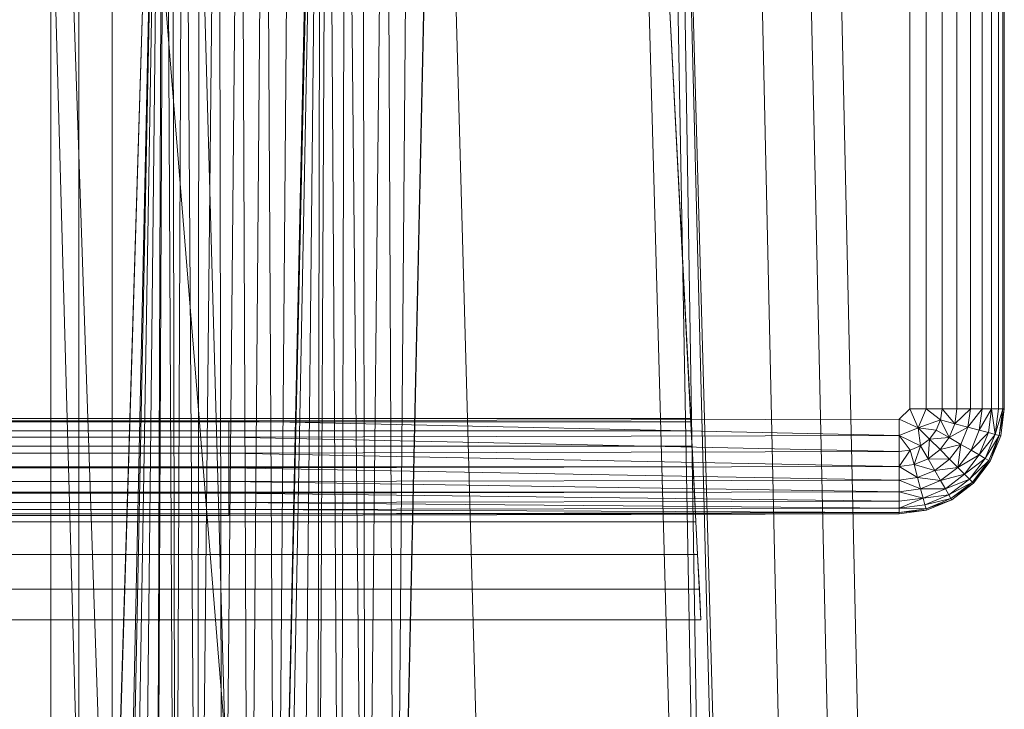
# Model space of a CAD drawing. Header units: metres. Extents: x 391.1 to 427.5, y 12.8 to 28.4.
# Tile 47 of 149: x 402.0936 to 402.2308, y 27.9287 to 28.0247. Entities that reach past the tile are written whole.
import ezdxf

# ---------------------------------------------------------------- set-up
doc = ezdxf.new("R2010")
doc.units = ezdxf.units.M
doc.layers.add('A-DETL-____-MBND', color=7, linetype='Continuous', lineweight=18)

# ---------------------------------------------------------------- blocks, each defined once
blk = doc.blocks.new('Family - Inodor PA-152684-03_TEL_P0A')
at = {"layer": 'A-DETL-____-MBND', "color": 253, "true_color": 0xaaaaaa}
for p, q in [((0.38526, 0.40793), (0.37814, 0.72747)), ((0.38526, 0.40793), (0.37814, 0.72747)), ((0.26816, 0.7262), (0.28224, 0.21652)), ((0.28568, 0.7262), (0.26951, 0.2042)), ((0.28891, 0.7262), (0.30299, 0.21652)), ((0.30749, 0.7262), (0.30135, 0.44571)), ((0.32408, 0.7262), (0.31794, 0.44566)), ((0.32395, 0.7262), (0.33803, 0.21652)), ((0.35083, 0.7262), (0.36491, 0.21652)), ((0.35578, 0.7262), (0.36491, 0.21652)), ((0.35697, 0.7262), (0.36491, 0.21652)), ((0.35697, 0.7262), (0.36986, 0.21652)), ((0.35697, 0.7262), (0.37104, 0.21652)), ((0.3742, 0.40749), (0.36709, 0.72691)), ((0.3742, 0.40749), (0.36709, 0.72691)), ((0.38104, 0.40776), (0.37392, 0.72725)), ((0.38104, 0.40776), (0.37392, 0.72725)), ((0.26951, 0.2042), (0.28565, 0.7256)), ((0.26951, 0.2042), (0.28565, 0.7256)), ((0.27003, 0.72561), (0.27003, 0.44571)), ((0.27003, 0.72561), (0.27003, 0.44571)), ((0.27003, 0.72561), (0.27003, 0.44571)), ((0.27003, 0.72561), (0.27965, 0.44571)), ((0.27003, 0.72561), (0.27003, 0.44571)), ((0.27003, 0.72561), (0.27965, 0.44571)), ((0.27003, 0.21593), (0.28565, 0.7256)), ((0.27003, 0.21593), (0.28565, 0.7256)), ((0.27392, 0.72561), (0.27392, 0.44571)), ((0.27392, 0.72561), (0.27392, 0.44571)), ((0.27859, 0.72561), (0.27859, 0.44571)), ((0.27859, 0.72561), (0.30126, 0.44572)), ((0.27859, 0.72561), (0.27859, 0.44571)), ((0.27859, 0.72561), (0.30126, 0.44572)), ((0.28565, 0.7256), (0.27965, 0.44571)), ((0.27965, 0.44571), (0.28565, 0.7256)), ((0.28565, 0.7256), (0.27965, 0.44571)), ((0.27965, 0.44571), (0.28565, 0.7256)), ((0.28565, 0.7256), (0.27996, 0.44571)), ((0.27996, 0.44571), (0.28565, 0.7256)), ((0.28565, 0.7256), (0.28094, 0.44571)), ((0.28094, 0.44571), (0.28565, 0.7256)), ((0.28565, 0.7256), (0.28254, 0.44571)), ((0.28254, 0.44571), (0.28565, 0.7256)), ((0.28565, 0.7256), (0.28471, 0.44571)), ((0.28471, 0.44571), (0.28565, 0.7256)), ((0.28471, 0.44571), (0.28596, 0.7256)), ((0.28471, 0.44571), (0.28596, 0.7256)), ((0.28596, 0.7256), (0.28739, 0.44571)), ((0.28596, 0.7256), (0.28739, 0.44571)), ((0.28694, 0.7256), (0.28739, 0.44571)), ((0.28694, 0.7256), (0.28739, 0.44571)), ((0.28854, 0.7256), (0.28739, 0.44571)), ((0.28739, 0.44571), (0.28854, 0.7256)), ((0.28854, 0.7256), (0.29049, 0.44571)), ((0.28854, 0.7256), (0.29049, 0.44571)), ((0.29071, 0.7256), (0.29049, 0.44571)), ((0.29049, 0.44571), (0.29071, 0.7256)), ((0.29049, 0.44571), (0.29339, 0.7256)), ((0.29049, 0.44571), (0.29339, 0.7256)), ((0.29339, 0.7256), (0.29392, 0.44571)), ((0.29339, 0.7256), (0.29392, 0.44571)), ((0.29649, 0.7256), (0.29392, 0.44571)), ((0.29392, 0.44571), (0.29649, 0.7256)), ((0.29649, 0.7256), (0.29758, 0.44571)), ((0.29649, 0.7256), (0.29758, 0.44571)), ((0.29992, 0.7256), (0.29758, 0.44571)), ((0.29758, 0.44571), (0.29992, 0.7256)), ((0.29992, 0.7256), (0.30135, 0.44571)), ((0.29992, 0.7256), (0.30135, 0.44571)), ((0.3076, 0.72555), (0.30126, 0.44572)), ((0.30126, 0.44572), (0.3076, 0.72555)), ((0.30358, 0.7256), (0.30135, 0.44571)), ((0.30135, 0.44571), (0.30358, 0.7256)), ((0.30135, 0.44571), (0.30735, 0.7256)), ((0.30135, 0.44571), (0.30735, 0.7256)), ((0.3076, 0.72555), (0.30226, 0.44566)), ((0.30226, 0.44566), (0.3076, 0.72555)), ((0.3076, 0.72555), (0.30471, 0.44566)), ((0.30471, 0.44566), (0.3076, 0.72555)), ((0.3076, 0.72555), (0.30715, 0.44566)), ((0.30715, 0.44566), (0.3076, 0.72555)), ((0.30715, 0.44566), (0.3086, 0.72555)), ((0.30715, 0.44566), (0.3086, 0.72555)), ((0.3086, 0.72555), (0.31043, 0.44566)), ((0.3086, 0.72555), (0.31043, 0.44566)), ((0.31105, 0.72555), (0.31043, 0.44566)), ((0.31043, 0.44566), (0.31105, 0.72555)), ((0.31105, 0.72555), (0.31384, 0.44566)), ((0.31105, 0.72555), (0.31384, 0.44566)), ((0.31349, 0.72555), (0.31384, 0.44566)), ((0.31349, 0.72555), (0.31384, 0.44566)), ((0.31677, 0.72555), (0.31384, 0.44566)), ((0.31384, 0.44566), (0.31677, 0.72555)), ((0.31677, 0.72555), (0.31794, 0.44566)), ((0.31677, 0.72555), (0.31794, 0.44566)), ((0.32019, 0.72555), (0.31794, 0.44566)), ((0.31794, 0.44566), (0.32019, 0.72555)), ((0.31794, 0.44566), (0.32395, 0.72555)), ((0.31794, 0.44566), (0.32395, 0.72555)), ((0.3592, 0.57586), (0.35226, 0.71226)), ((0.35226, 0.71226), (0.36063, 0.54781)), ((0.38973, 0.71226), (0.38973, 0.57723)), ((0.38973, 0.71226), (0.38973, 0.57723)), ((0.38973, 0.71226), (0.38973, 0.57723)), ((0.39201, 0.71226), (0.39201, 0.57723)), ((0.39201, 0.71226), (0.39201, 0.57723)), ((0.39201, 0.71226), (0.39201, 0.57723)), ((0.39423, 0.71226), (0.39423, 0.57723)), ((0.39423, 0.71226), (0.39423, 0.57723)), ((0.39423, 0.71226), (0.39423, 0.57723)), ((0.39631, 0.71226), (0.39631, 0.57723)), ((0.39631, 0.71226), (0.39631, 0.57723)), ((0.39631, 0.71226), (0.39631, 0.57723)), ((0.39819, 0.71226), (0.39819, 0.57723)), ((0.39819, 0.71226), (0.39819, 0.57723)), ((0.39819, 0.71226), (0.39819, 0.57723)), ((0.39982, 0.71226), (0.39982, 0.57723)), ((0.39982, 0.71226), (0.39982, 0.57723)), ((0.39982, 0.71226), (0.39982, 0.57723)), ((0.40114, 0.71226), (0.40114, 0.57723)), ((0.40114, 0.71226), (0.40114, 0.57723)), ((0.40114, 0.71226), (0.40114, 0.57723)), ((0.40211, 0.71226), (0.40211, 0.57723)), ((0.40211, 0.71226), (0.40211, 0.57723)), ((0.40211, 0.71226), (0.40211, 0.57723)), ((0.40271, 0.71226), (0.40271, 0.57723)), ((0.40271, 0.71226), (0.40271, 0.57723)), ((0.40271, 0.71226), (0.40271, 0.57723)), ((0.40291, 0.71226), (0.40291, 0.57723)), ((0.40291, 0.71226), (0.40291, 0.57723)), ((0.40291, 0.71226), (0.40291, 0.57723)), ((0.40291, 0.71226), (0.40291, 0.57723)), ((0.38973, 0.57723), (0.38826, 0.57576)), ((0.38826, 0.57576), (0.38973, 0.57723)), ((0.38826, 0.57576), (0.38973, 0.57723)), ((0.38973, 0.57723), (0.39091, 0.57458)), ((0.38973, 0.57723), (0.39201, 0.57723)), ((0.38973, 0.57723), (0.39091, 0.57458)), ((0.38973, 0.57723), (0.39201, 0.57723)), ((0.39201, 0.57723), (0.39091, 0.57458)), ((0.39091, 0.57458), (0.39201, 0.57723)), ((0.39201, 0.57723), (0.39402, 0.57569)), ((0.39201, 0.57723), (0.39423, 0.57723)), ((0.39201, 0.57723), (0.39402, 0.57569)), ((0.39201, 0.57723), (0.39423, 0.57723)), ((0.39201, 0.57723), (0.39402, 0.57569)), ((0.39201, 0.57723), (0.39423, 0.57723)), ((0.39423, 0.57723), (0.39402, 0.57569)), ((0.39423, 0.57723), (0.39402, 0.57569)), ((0.39402, 0.57569), (0.39423, 0.57723)), ((0.39423, 0.57723), (0.39631, 0.57723)), ((0.39423, 0.57723), (0.39603, 0.57515)), ((0.39423, 0.57723), (0.39631, 0.57723)), ((0.39423, 0.57723), (0.39631, 0.57723)), ((0.39423, 0.57723), (0.39603, 0.57515)), ((0.39631, 0.57723), (0.39603, 0.57515)), ((0.39631, 0.57723), (0.39603, 0.57515)), ((0.39603, 0.57515), (0.39631, 0.57723)), ((0.39603, 0.57515), (0.39819, 0.57723)), ((0.39603, 0.57515), (0.39819, 0.57723)), ((0.39631, 0.57723), (0.39819, 0.57723)), ((0.39631, 0.57723), (0.39819, 0.57723)), ((0.39631, 0.57723), (0.39819, 0.57723)), ((0.39819, 0.57723), (0.39785, 0.57466)), ((0.39819, 0.57723), (0.39785, 0.57466)), ((0.39785, 0.57466), (0.39819, 0.57723)), ((0.39785, 0.57466), (0.39982, 0.57723)), ((0.39785, 0.57466), (0.39982, 0.57723)), ((0.39819, 0.57723), (0.39982, 0.57723)), ((0.39819, 0.57723), (0.39982, 0.57723)), ((0.39819, 0.57723), (0.39982, 0.57723)), ((0.39982, 0.57723), (0.39942, 0.57424)), ((0.39982, 0.57723), (0.39942, 0.57424)), ((0.39942, 0.57424), (0.39982, 0.57723)), ((0.39942, 0.57424), (0.40114, 0.57723)), ((0.39942, 0.57424), (0.40114, 0.57723)), ((0.39982, 0.57723), (0.40114, 0.57723)), ((0.39982, 0.57723), (0.40114, 0.57723)), ((0.39982, 0.57723), (0.40114, 0.57723)), ((0.40114, 0.57723), (0.4007, 0.5739)), ((0.40114, 0.57723), (0.4007, 0.5739)), ((0.4007, 0.5739), (0.40114, 0.57723)), ((0.40114, 0.57723), (0.40211, 0.57723)), ((0.40114, 0.57723), (0.40164, 0.57365)), ((0.40114, 0.57723), (0.40211, 0.57723)), ((0.40114, 0.57723), (0.40211, 0.57723)), ((0.40114, 0.57723), (0.40164, 0.57365)), ((0.40211, 0.57723), (0.40164, 0.57365)), ((0.40211, 0.57723), (0.40164, 0.57365)), ((0.40164, 0.57365), (0.40211, 0.57723)), ((0.40164, 0.57365), (0.40271, 0.57723)), ((0.40164, 0.57365), (0.40271, 0.57723)), ((0.40211, 0.57723), (0.40271, 0.57723)), ((0.40211, 0.57723), (0.40271, 0.57723)), ((0.40211, 0.57723), (0.40271, 0.57723)), ((0.40271, 0.57723), (0.40221, 0.57349)), ((0.40271, 0.57723), (0.40221, 0.57349)), ((0.40221, 0.57349), (0.40291, 0.57723)), ((0.40221, 0.57349), (0.40271, 0.57723)), ((0.40221, 0.57349), (0.40291, 0.57723)), ((0.40291, 0.57723), (0.40241, 0.57344)), ((0.40291, 0.57723), (0.40241, 0.57344)), ((0.40291, 0.57723), (0.40241, 0.57344)), ((0.40291, 0.57723), (0.40241, 0.57344)), ((0.40271, 0.57723), (0.40291, 0.57723)), ((0.40271, 0.57723), (0.40291, 0.57723)), ((0.40271, 0.57723), (0.40291, 0.57723)), ((0.35923, 0.57542), (0.04191, 0.57542)), ((0.3592, 0.57586), (0.04193, 0.57586)), ((0.10805, 0.57556), (0.29485, 0.57556)), ((0.10805, 0.57556), (0.29485, 0.57556)), ((0.10805, 0.57556), (0.29485, 0.57556)), ((0.29485, 0.57556), (0.38826, 0.57576)), ((0.29485, 0.57556), (0.38826, 0.57576)), ((0.29485, 0.57556), (0.38826, 0.57576)), ((0.29485, 0.57556), (0.29485, 0.57328)), ((0.29485, 0.57556), (0.38826, 0.57348)), ((0.29485, 0.57556), (0.29485, 0.57328)), ((0.29485, 0.57556), (0.38826, 0.57348)), ((0.35923, 0.57542), (0.3592, 0.57586)), ((0.35929, 0.57413), (0.35923, 0.57542)), ((0.38826, 0.57576), (0.38826, 0.57348)), ((0.38826, 0.57576), (0.39091, 0.57458)), ((0.38826, 0.57576), (0.38826, 0.57348)), ((0.38826, 0.57576), (0.39091, 0.57458)), ((0.39091, 0.57458), (0.39402, 0.57569)), ((0.39091, 0.57458), (0.39402, 0.57569)), ((0.39402, 0.57569), (0.39343, 0.57425)), ((0.39402, 0.57569), (0.39343, 0.57425)), ((0.39343, 0.57425), (0.39402, 0.57569)), ((0.39603, 0.57515), (0.39402, 0.57569)), ((0.39402, 0.57569), (0.39523, 0.57321)), ((0.39402, 0.57569), (0.39603, 0.57515)), ((0.39402, 0.57569), (0.39603, 0.57515)), ((0.39402, 0.57569), (0.39523, 0.57321)), ((0.39603, 0.57515), (0.39523, 0.57321)), ((0.39603, 0.57515), (0.39523, 0.57321)), ((0.39523, 0.57321), (0.39603, 0.57515)), ((0.39603, 0.57515), (0.39785, 0.57466)), ((0.39603, 0.57515), (0.39785, 0.57466)), ((0.39603, 0.57515), (0.39785, 0.57466)), ((0.35929, 0.57413), (0.04184, 0.57413)), ((0.3594, 0.57201), (0.35929, 0.57413)), ((0.39091, 0.57458), (0.38826, 0.57348)), ((0.38826, 0.57348), (0.39091, 0.57458)), ((0.39091, 0.57458), (0.39124, 0.57206)), ((0.39091, 0.57458), (0.39248, 0.57301)), ((0.39091, 0.57458), (0.39343, 0.57425)), ((0.39091, 0.57458), (0.39124, 0.57206)), ((0.39091, 0.57458), (0.39248, 0.57301)), ((0.39091, 0.57458), (0.39124, 0.57206)), ((0.39091, 0.57458), (0.39343, 0.57425)), ((0.39091, 0.57458), (0.39248, 0.57301)), ((0.39091, 0.57458), (0.39343, 0.57425)), ((0.39343, 0.57425), (0.39248, 0.57301)), ((0.39343, 0.57425), (0.39248, 0.57301)), ((0.39248, 0.57301), (0.39343, 0.57425)), ((0.39343, 0.57425), (0.39523, 0.57321)), ((0.39343, 0.57425), (0.39523, 0.57321)), ((0.39343, 0.57425), (0.39523, 0.57321)), ((0.39523, 0.57321), (0.39785, 0.57466)), ((0.39523, 0.57321), (0.39785, 0.57466)), ((0.39785, 0.57466), (0.39686, 0.57227)), ((0.39785, 0.57466), (0.39686, 0.57227)), ((0.39686, 0.57227), (0.39785, 0.57466)), ((0.39785, 0.57466), (0.39942, 0.57424)), ((0.39785, 0.57466), (0.39942, 0.57424)), ((0.39785, 0.57466), (0.39942, 0.57424)), ((0.39942, 0.57424), (0.39827, 0.57145)), ((0.39942, 0.57424), (0.39827, 0.57145)), ((0.39827, 0.57145), (0.39942, 0.57424)), ((0.39827, 0.57145), (0.4007, 0.5739)), ((0.39827, 0.57145), (0.4007, 0.5739)), ((0.4007, 0.5739), (0.39941, 0.57079)), ((0.4007, 0.5739), (0.39941, 0.57079)), ((0.39941, 0.57079), (0.4007, 0.5739)), ((0.39941, 0.57079), (0.40164, 0.57365)), ((0.39941, 0.57079), (0.40164, 0.57365)), ((0.39942, 0.57424), (0.4007, 0.5739)), ((0.39942, 0.57424), (0.4007, 0.5739)), ((0.39942, 0.57424), (0.4007, 0.5739)), ((0.40164, 0.57365), (0.40025, 0.57031)), ((0.40164, 0.57365), (0.40025, 0.57031)), ((0.40025, 0.57031), (0.40164, 0.57365)), ((0.4007, 0.5739), (0.40164, 0.57365)), ((0.4007, 0.5739), (0.40164, 0.57365)), ((0.4007, 0.5739), (0.40164, 0.57365)), ((0.40164, 0.57365), (0.40221, 0.57349)), ((0.40164, 0.57365), (0.40221, 0.57349)), ((0.40164, 0.57365), (0.40221, 0.57349)), ((0.10805, 0.57328), (0.29485, 0.57328)), ((0.10805, 0.57328), (0.29485, 0.57328)), ((0.10805, 0.57328), (0.29485, 0.57328)), ((0.38826, 0.57348), (0.29485, 0.57328)), ((0.38826, 0.57348), (0.29485, 0.57328)), ((0.29485, 0.57328), (0.38826, 0.57348)), ((0.29485, 0.57328), (0.29485, 0.57106)), ((0.29485, 0.57328), (0.38826, 0.57126)), ((0.29485, 0.57328), (0.29485, 0.57106)), ((0.29485, 0.57328), (0.38826, 0.57126)), ((0.38826, 0.57348), (0.38826, 0.57126)), ((0.38826, 0.57348), (0.3898, 0.57147)), ((0.38826, 0.57348), (0.38826, 0.57126)), ((0.38826, 0.57126), (0.38826, 0.57348)), ((0.38826, 0.57348), (0.3898, 0.57147)), ((0.38826, 0.57348), (0.39124, 0.57206)), ((0.38826, 0.57348), (0.3898, 0.57147)), ((0.38826, 0.57348), (0.39124, 0.57206)), ((0.39248, 0.57301), (0.39124, 0.57206)), ((0.39248, 0.57301), (0.39124, 0.57206)), ((0.39124, 0.57206), (0.39248, 0.57301)), ((0.39248, 0.57301), (0.39228, 0.57026)), ((0.39228, 0.57026), (0.39248, 0.57301)), ((0.39248, 0.57301), (0.39523, 0.57321)), ((0.39248, 0.57301), (0.39523, 0.57321)), ((0.39248, 0.57301), (0.39395, 0.57154)), ((0.39248, 0.57301), (0.39395, 0.57154)), ((0.39248, 0.57301), (0.39395, 0.57154)), ((0.39523, 0.57321), (0.39395, 0.57154)), ((0.39523, 0.57321), (0.39395, 0.57154)), ((0.39395, 0.57154), (0.39523, 0.57321)), ((0.39395, 0.57154), (0.39686, 0.57227)), ((0.39395, 0.57154), (0.39686, 0.57227)), ((0.39523, 0.57321), (0.39686, 0.57227)), ((0.39523, 0.57321), (0.39686, 0.57227)), ((0.39523, 0.57321), (0.39686, 0.57227)), ((0.39686, 0.57227), (0.39528, 0.57021)), ((0.39686, 0.57227), (0.39528, 0.57021)), ((0.39528, 0.57021), (0.39686, 0.57227)), ((0.39686, 0.57227), (0.39643, 0.56906)), ((0.39643, 0.56906), (0.39686, 0.57227)), ((0.39686, 0.57227), (0.39827, 0.57145)), ((0.39686, 0.57227), (0.39827, 0.57145)), ((0.39686, 0.57227), (0.39827, 0.57145)), ((0.40025, 0.57031), (0.40221, 0.57349)), ((0.40025, 0.57031), (0.40221, 0.57349)), ((0.40221, 0.57349), (0.40077, 0.57001)), ((0.40221, 0.57349), (0.40077, 0.57001)), ((0.40077, 0.57001), (0.40221, 0.57349)), ((0.40221, 0.57349), (0.40094, 0.56991)), ((0.40094, 0.56991), (0.40221, 0.57349)), ((0.40241, 0.57344), (0.40094, 0.56991)), ((0.40241, 0.57344), (0.40094, 0.56991)), ((0.40241, 0.57344), (0.40094, 0.56991)), ((0.40094, 0.56991), (0.40241, 0.57344)), ((0.40221, 0.57349), (0.40241, 0.57344)), ((0.40221, 0.57349), (0.40241, 0.57344)), ((0.40221, 0.57349), (0.40241, 0.57344)), ((0.3594, 0.57201), (0.04173, 0.57201)), ((0.10805, 0.57106), (0.29485, 0.57106)), ((0.10805, 0.57106), (0.29485, 0.57106)), ((0.10805, 0.57106), (0.29485, 0.57106)), ((0.38826, 0.57126), (0.29485, 0.57106)), ((0.38826, 0.57126), (0.29485, 0.57106)), ((0.29485, 0.57106), (0.38826, 0.57126)), ((0.29485, 0.57106), (0.29485, 0.56898)), ((0.29485, 0.57106), (0.38826, 0.56918)), ((0.29485, 0.57106), (0.29485, 0.56898)), ((0.29485, 0.57106), (0.38826, 0.56918)), ((0.35955, 0.56914), (0.3594, 0.57201)), ((0.3898, 0.57147), (0.38826, 0.57126)), ((0.38826, 0.57126), (0.3898, 0.57147)), ((0.3898, 0.57147), (0.38826, 0.56918)), ((0.38826, 0.57126), (0.3898, 0.57147)), ((0.38826, 0.56918), (0.3898, 0.57147)), ((0.38826, 0.57126), (0.38826, 0.56918)), ((0.38826, 0.57126), (0.38826, 0.56918)), ((0.38826, 0.57126), (0.38826, 0.56918)), ((0.39124, 0.57206), (0.3898, 0.57147)), ((0.39124, 0.57206), (0.3898, 0.57147)), ((0.3898, 0.57147), (0.39124, 0.57206)), ((0.3898, 0.57147), (0.39034, 0.56946)), ((0.3898, 0.57147), (0.39034, 0.56946)), ((0.3898, 0.57147), (0.39034, 0.56946)), ((0.39124, 0.57206), (0.39034, 0.56946)), ((0.39034, 0.56946), (0.39124, 0.57206)), ((0.39124, 0.57206), (0.39228, 0.57026)), ((0.39124, 0.57206), (0.39228, 0.57026)), ((0.39124, 0.57206), (0.39228, 0.57026)), ((0.39395, 0.57154), (0.39228, 0.57026)), ((0.39228, 0.57026), (0.39395, 0.57154)), ((0.39228, 0.57026), (0.39395, 0.57154)), ((0.39395, 0.57154), (0.39528, 0.57021)), ((0.39395, 0.57154), (0.39528, 0.57021)), ((0.39395, 0.57154), (0.39528, 0.57021)), ((0.39827, 0.57145), (0.39643, 0.56906)), ((0.39643, 0.56906), (0.39827, 0.57145)), ((0.39643, 0.56906), (0.39827, 0.57145)), ((0.39827, 0.57145), (0.39941, 0.57079)), ((0.39827, 0.57145), (0.39941, 0.57079)), ((0.39827, 0.57145), (0.39941, 0.57079)), ((0.39228, 0.57026), (0.39034, 0.56946)), ((0.39034, 0.56946), (0.39228, 0.57026)), ((0.39034, 0.56946), (0.39228, 0.57026)), ((0.39228, 0.57026), (0.39322, 0.56863)), ((0.39228, 0.57026), (0.39322, 0.56863)), ((0.39228, 0.57026), (0.39528, 0.57021)), ((0.39228, 0.57026), (0.39322, 0.56863)), ((0.39228, 0.57026), (0.39528, 0.57021)), ((0.39528, 0.57021), (0.39322, 0.56863)), ((0.39528, 0.57021), (0.39322, 0.56863)), ((0.39322, 0.56863), (0.39528, 0.57021)), ((0.39528, 0.57021), (0.39643, 0.56906)), ((0.39528, 0.57021), (0.39643, 0.56906)), ((0.39528, 0.57021), (0.39643, 0.56906)), ((0.39643, 0.56906), (0.39941, 0.57079)), ((0.39643, 0.56906), (0.39941, 0.57079)), ((0.39941, 0.57079), (0.39736, 0.56812)), ((0.39941, 0.57079), (0.39736, 0.56812)), ((0.39736, 0.56812), (0.39941, 0.57079)), ((0.39736, 0.56812), (0.40025, 0.57031)), ((0.39736, 0.56812), (0.40025, 0.57031)), ((0.40025, 0.57031), (0.39805, 0.56744)), ((0.40025, 0.57031), (0.39805, 0.56744)), ((0.39805, 0.56744), (0.40025, 0.57031)), ((0.39805, 0.56744), (0.40077, 0.57001)), ((0.39805, 0.56744), (0.40077, 0.57001)), ((0.40077, 0.57001), (0.39847, 0.56702)), ((0.40077, 0.57001), (0.39847, 0.56702)), ((0.39847, 0.56702), (0.40077, 0.57001)), ((0.40077, 0.57001), (0.39862, 0.56687)), ((0.39862, 0.56687), (0.40077, 0.57001)), ((0.40094, 0.56991), (0.39862, 0.56687)), ((0.40094, 0.56991), (0.39862, 0.56687)), ((0.40094, 0.56991), (0.39862, 0.56687)), ((0.39862, 0.56687), (0.40094, 0.56991)), ((0.39941, 0.57079), (0.40025, 0.57031)), ((0.39941, 0.57079), (0.40025, 0.57031)), ((0.39941, 0.57079), (0.40025, 0.57031)), ((0.40025, 0.57031), (0.40077, 0.57001)), ((0.40025, 0.57031), (0.40077, 0.57001)), ((0.40025, 0.57031), (0.40077, 0.57001)), ((0.40077, 0.57001), (0.40094, 0.56991)), ((0.40077, 0.57001), (0.40094, 0.56991)), ((0.40077, 0.57001), (0.40094, 0.56991)), ((0.35955, 0.56914), (0.04159, 0.56914)), ((0.10805, 0.56898), (0.29485, 0.56898)), ((0.10805, 0.56898), (0.29485, 0.56898)), ((0.10805, 0.56898), (0.29485, 0.56898)), ((0.38826, 0.56918), (0.29485, 0.56898)), ((0.38826, 0.56918), (0.29485, 0.56898)), ((0.29485, 0.56898), (0.38826, 0.56918)), ((0.29485, 0.56898), (0.29485, 0.5671)), ((0.29485, 0.56898), (0.38826, 0.5673)), ((0.29485, 0.56898), (0.29485, 0.5671)), ((0.29485, 0.56898), (0.38826, 0.5673)), ((0.35973, 0.5656), (0.35955, 0.56914)), ((0.39034, 0.56946), (0.38826, 0.56918)), ((0.38826, 0.56918), (0.39034, 0.56946)), ((0.38826, 0.56918), (0.39034, 0.56946)), ((0.38826, 0.56918), (0.38826, 0.5673)), ((0.38826, 0.56918), (0.38826, 0.5673)), ((0.38826, 0.56918), (0.39083, 0.56764)), ((0.38826, 0.56918), (0.38826, 0.5673)), ((0.38826, 0.56918), (0.39083, 0.56764)), ((0.39034, 0.56946), (0.39083, 0.56764)), ((0.39034, 0.56946), (0.39083, 0.56764)), ((0.39034, 0.56946), (0.39322, 0.56863)), ((0.39034, 0.56946), (0.39083, 0.56764)), ((0.39034, 0.56946), (0.39322, 0.56863)), ((0.39322, 0.56863), (0.39083, 0.56764)), ((0.39322, 0.56863), (0.39083, 0.56764)), ((0.39083, 0.56764), (0.39322, 0.56863)), ((0.39322, 0.56863), (0.39643, 0.56906)), ((0.39322, 0.56863), (0.39643, 0.56906)), ((0.39322, 0.56863), (0.39404, 0.56722)), ((0.39322, 0.56863), (0.39404, 0.56722)), ((0.39322, 0.56863), (0.39404, 0.56722)), ((0.39643, 0.56906), (0.39404, 0.56722)), ((0.39643, 0.56906), (0.39404, 0.56722)), ((0.39404, 0.56722), (0.39643, 0.56906)), ((0.39404, 0.56722), (0.39736, 0.56812)), ((0.39404, 0.56722), (0.39736, 0.56812)), ((0.39736, 0.56812), (0.3947, 0.56608)), ((0.39736, 0.56812), (0.3947, 0.56608)), ((0.3947, 0.56608), (0.39736, 0.56812)), ((0.39643, 0.56906), (0.39736, 0.56812)), ((0.39643, 0.56906), (0.39736, 0.56812)), ((0.39643, 0.56906), (0.39736, 0.56812)), ((0.39736, 0.56812), (0.39805, 0.56744)), ((0.39736, 0.56812), (0.39805, 0.56744)), ((0.39736, 0.56812), (0.39805, 0.56744)), ((0.10805, 0.5671), (0.29485, 0.5671)), ((0.10805, 0.5671), (0.29485, 0.5671)), ((0.10805, 0.5671), (0.29485, 0.5671)), ((0.38826, 0.5673), (0.29485, 0.5671)), ((0.38826, 0.5673), (0.29485, 0.5671)), ((0.29485, 0.5671), (0.38826, 0.5673)), ((0.29485, 0.5671), (0.29485, 0.56547)), ((0.29485, 0.5671), (0.38826, 0.56567)), ((0.29485, 0.5671), (0.29485, 0.56547)), ((0.29485, 0.5671), (0.38826, 0.56567)), ((0.39083, 0.56764), (0.38826, 0.5673)), ((0.39083, 0.56764), (0.38826, 0.5673)), ((0.38826, 0.5673), (0.39083, 0.56764)), ((0.38826, 0.5673), (0.38826, 0.56567)), ((0.38826, 0.5673), (0.38826, 0.56567)), ((0.38826, 0.5673), (0.39125, 0.56607)), ((0.38826, 0.5673), (0.38826, 0.56567)), ((0.38826, 0.5673), (0.39125, 0.56607)), ((0.39083, 0.56764), (0.39125, 0.56607)), ((0.39083, 0.56764), (0.39125, 0.56607)), ((0.39083, 0.56764), (0.39404, 0.56722)), ((0.39083, 0.56764), (0.39125, 0.56607)), ((0.39083, 0.56764), (0.39404, 0.56722)), ((0.39404, 0.56722), (0.39125, 0.56607)), ((0.39404, 0.56722), (0.39125, 0.56607)), ((0.39125, 0.56607), (0.39404, 0.56722)), ((0.39404, 0.56722), (0.3947, 0.56608)), ((0.39404, 0.56722), (0.3947, 0.56608)), ((0.39404, 0.56722), (0.3947, 0.56608)), ((0.3947, 0.56608), (0.39805, 0.56744)), ((0.3947, 0.56608), (0.39805, 0.56744)), ((0.39805, 0.56744), (0.39518, 0.56524)), ((0.39805, 0.56744), (0.39518, 0.56524)), ((0.39518, 0.56524), (0.39805, 0.56744)), ((0.39518, 0.56524), (0.39847, 0.56702)), ((0.39518, 0.56524), (0.39847, 0.56702)), ((0.39847, 0.56702), (0.39548, 0.56472)), ((0.39847, 0.56702), (0.39548, 0.56472)), ((0.39548, 0.56472), (0.39847, 0.56702)), ((0.39548, 0.56472), (0.39862, 0.56687)), ((0.39548, 0.56472), (0.39862, 0.56687)), ((0.39862, 0.56687), (0.39558, 0.56455)), ((0.39862, 0.56687), (0.39558, 0.56455)), ((0.39862, 0.56687), (0.39558, 0.56455)), ((0.39862, 0.56687), (0.39558, 0.56455)), ((0.39805, 0.56744), (0.39847, 0.56702)), ((0.39805, 0.56744), (0.39847, 0.56702)), ((0.39805, 0.56744), (0.39847, 0.56702)), ((0.39847, 0.56702), (0.39862, 0.56687)), ((0.39847, 0.56702), (0.39862, 0.56687)), ((0.39847, 0.56702), (0.39862, 0.56687)), ((0.35973, 0.5656), (0.04141, 0.56559)), ((0.10805, 0.56547), (0.29485, 0.56547)), ((0.10805, 0.56547), (0.29485, 0.56547)), ((0.10805, 0.56547), (0.29485, 0.56547)), ((0.38826, 0.56567), (0.29485, 0.56547)), ((0.38826, 0.56567), (0.29485, 0.56547)), ((0.29485, 0.56547), (0.38826, 0.56567)), ((0.29485, 0.56547), (0.29485, 0.56415)), ((0.29485, 0.56547), (0.29485, 0.56415)), ((0.29485, 0.56547), (0.38826, 0.56435)), ((0.29485, 0.56547), (0.29485, 0.56415)), ((0.29485, 0.56547), (0.38826, 0.56435)), ((0.35993, 0.56149), (0.35973, 0.5656)), ((0.39125, 0.56607), (0.38826, 0.56567)), ((0.39125, 0.56607), (0.38826, 0.56567)), ((0.38826, 0.56567), (0.39125, 0.56607)), ((0.38826, 0.56567), (0.38826, 0.56435)), ((0.38826, 0.56567), (0.38826, 0.56435)), ((0.38826, 0.56567), (0.39159, 0.56479)), ((0.38826, 0.56567), (0.38826, 0.56435)), ((0.38826, 0.56567), (0.39159, 0.56479)), ((0.39125, 0.56607), (0.3947, 0.56608)), ((0.39125, 0.56607), (0.3947, 0.56608)), ((0.39125, 0.56607), (0.39159, 0.56479)), ((0.39125, 0.56607), (0.39159, 0.56479)), ((0.39125, 0.56607), (0.39159, 0.56479)), ((0.3947, 0.56608), (0.39159, 0.56479)), ((0.3947, 0.56608), (0.39159, 0.56479)), ((0.39159, 0.56479), (0.3947, 0.56608)), ((0.3947, 0.56608), (0.39518, 0.56524)), ((0.3947, 0.56608), (0.39518, 0.56524)), ((0.3947, 0.56608), (0.39518, 0.56524)), ((0.10805, 0.56415), (0.29485, 0.56415)), ((0.10805, 0.56415), (0.29485, 0.56415)), ((0.10805, 0.56415), (0.29485, 0.56415)), ((0.38826, 0.56435), (0.29485, 0.56415)), ((0.38826, 0.56435), (0.29485, 0.56415)), ((0.29485, 0.56415), (0.38826, 0.56435)), ((0.29485, 0.56415), (0.29485, 0.56318)), ((0.29485, 0.56415), (0.29485, 0.56318)), ((0.29485, 0.56415), (0.38826, 0.56338)), ((0.29485, 0.56415), (0.29485, 0.56318)), ((0.29485, 0.56415), (0.38826, 0.56338)), ((0.39159, 0.56479), (0.38826, 0.56435)), ((0.39159, 0.56479), (0.38826, 0.56435)), ((0.38826, 0.56435), (0.39159, 0.56479)), ((0.39159, 0.56479), (0.38826, 0.56338)), ((0.38826, 0.56338), (0.39159, 0.56479)), ((0.38826, 0.56435), (0.38826, 0.56338)), ((0.38826, 0.56435), (0.38826, 0.56338)), ((0.38826, 0.56435), (0.38826, 0.56338)), ((0.39159, 0.56479), (0.39518, 0.56524)), ((0.39159, 0.56479), (0.39518, 0.56524)), ((0.39159, 0.56479), (0.39184, 0.56385)), ((0.39159, 0.56479), (0.39184, 0.56385)), ((0.39159, 0.56479), (0.39184, 0.56385)), ((0.39518, 0.56524), (0.39184, 0.56385)), ((0.39518, 0.56524), (0.39184, 0.56385)), ((0.39184, 0.56385), (0.39518, 0.56524)), ((0.39184, 0.56385), (0.39548, 0.56472)), ((0.39184, 0.56385), (0.39548, 0.56472)), ((0.39548, 0.56472), (0.392, 0.56328)), ((0.39548, 0.56472), (0.392, 0.56328)), ((0.392, 0.56328), (0.39548, 0.56472)), ((0.392, 0.56328), (0.39558, 0.56455)), ((0.392, 0.56328), (0.39558, 0.56455)), ((0.39558, 0.56455), (0.39205, 0.56308)), ((0.39558, 0.56455), (0.39205, 0.56308)), ((0.39558, 0.56455), (0.39205, 0.56308)), ((0.39558, 0.56455), (0.39205, 0.56308)), ((0.39518, 0.56524), (0.39548, 0.56472)), ((0.39518, 0.56524), (0.39548, 0.56472)), ((0.39518, 0.56524), (0.39548, 0.56472)), ((0.39548, 0.56472), (0.39558, 0.56455)), ((0.39548, 0.56472), (0.39558, 0.56455)), ((0.39548, 0.56472), (0.39558, 0.56455)), ((0.10805, 0.56318), (0.29485, 0.56318)), ((0.10805, 0.56318), (0.29485, 0.56318)), ((0.10805, 0.56318), (0.29485, 0.56318)), ((0.38826, 0.56338), (0.29485, 0.56318)), ((0.38826, 0.56338), (0.29485, 0.56318)), ((0.29485, 0.56318), (0.38826, 0.56338)), ((0.29485, 0.56318), (0.29485, 0.56258)), ((0.29485, 0.56318), (0.29485, 0.56258)), ((0.29485, 0.56318), (0.38826, 0.56278)), ((0.29485, 0.56318), (0.29485, 0.56258)), ((0.29485, 0.56318), (0.38826, 0.56278)), ((0.38826, 0.56278), (0.29485, 0.56258)), ((0.38826, 0.56278), (0.29485, 0.56258)), ((0.29485, 0.56258), (0.38826, 0.56278)), ((0.39184, 0.56385), (0.38826, 0.56338)), ((0.38826, 0.56338), (0.39184, 0.56385)), ((0.38826, 0.56338), (0.39184, 0.56385)), ((0.38826, 0.56338), (0.38826, 0.56278)), ((0.38826, 0.56338), (0.38826, 0.56278)), ((0.38826, 0.56338), (0.392, 0.56328)), ((0.38826, 0.56338), (0.38826, 0.56278)), ((0.38826, 0.56338), (0.392, 0.56328)), ((0.392, 0.56328), (0.38826, 0.56278)), ((0.392, 0.56328), (0.38826, 0.56278)), ((0.38826, 0.56278), (0.392, 0.56328)), ((0.39205, 0.56308), (0.38826, 0.56258)), ((0.39205, 0.56308), (0.38826, 0.56258)), ((0.39205, 0.56308), (0.38826, 0.56258)), ((0.38826, 0.56278), (0.39205, 0.56308)), ((0.39205, 0.56308), (0.38826, 0.56258)), ((0.38826, 0.56278), (0.39205, 0.56308)), ((0.38826, 0.56278), (0.38826, 0.56258)), ((0.38826, 0.56278), (0.38826, 0.56258)), ((0.38826, 0.56278), (0.38826, 0.56258)), ((0.39184, 0.56385), (0.392, 0.56328)), ((0.39184, 0.56385), (0.392, 0.56328)), ((0.39184, 0.56385), (0.392, 0.56328)), ((0.392, 0.56328), (0.39205, 0.56308)), ((0.392, 0.56328), (0.39205, 0.56308)), ((0.392, 0.56328), (0.39205, 0.56308)), ((0.38826, 0.56258), (0.01465, 0.56258)), ((0.38826, 0.56258), (0.01465, 0.56258)), ((0.35993, 0.56149), (0.0412, 0.56149)), ((0.10805, 0.56258), (0.29485, 0.56258)), ((0.10805, 0.56258), (0.29485, 0.56258)), ((0.10805, 0.56258), (0.29485, 0.56258)), ((0.29485, 0.56238), (0.10805, 0.56238)), ((0.10805, 0.56238), (0.29485, 0.56238)), ((0.29485, 0.56258), (0.29485, 0.56238)), ((0.38826, 0.56258), (0.29485, 0.56238)), ((0.29485, 0.56258), (0.29485, 0.56238)), ((0.29485, 0.56258), (0.38826, 0.56258)), ((0.29485, 0.56258), (0.29485, 0.56238)), ((0.38826, 0.56258), (0.29485, 0.56238)), ((0.29485, 0.56258), (0.38826, 0.56258)), ((0.36017, 0.55695), (0.35993, 0.56149)), ((0.36017, 0.55695), (0.04097, 0.55695)), ((0.36041, 0.55211), (0.36017, 0.55695)), ((0.36041, 0.55211), (0.04072, 0.55211)), ((0.36063, 0.54781), (0.36041, 0.55211)), ((0.0405, 0.54781), (0.36063, 0.54781))]:
    blk.add_line(p, q, dxfattribs=at)
blk = doc.blocks.new('LONDR55-XX_ZZ-ARQ-CAA-M3D-Londres55_ifc-1-03_TEL_P0A')
at = {"layer": 'A-DETL-____-MBND', "color": 253, "lineweight": 18, "true_color": 0xaaaaaa}
blk.add_blockref('Family - Inodor PA-152684-03_TEL_P0A', (401.82793, 27.39331), dxfattribs=at)

msp = doc.modelspace()

# ---------------------------------------------------------------- block references
at = {"lineweight": 5}
msp.add_blockref('LONDR55-XX_ZZ-ARQ-CAA-M3D-Londres55_ifc-1-03_TEL_P0A', (0, 0), dxfattribs=at)

doc.saveas('drawing.dxf')
